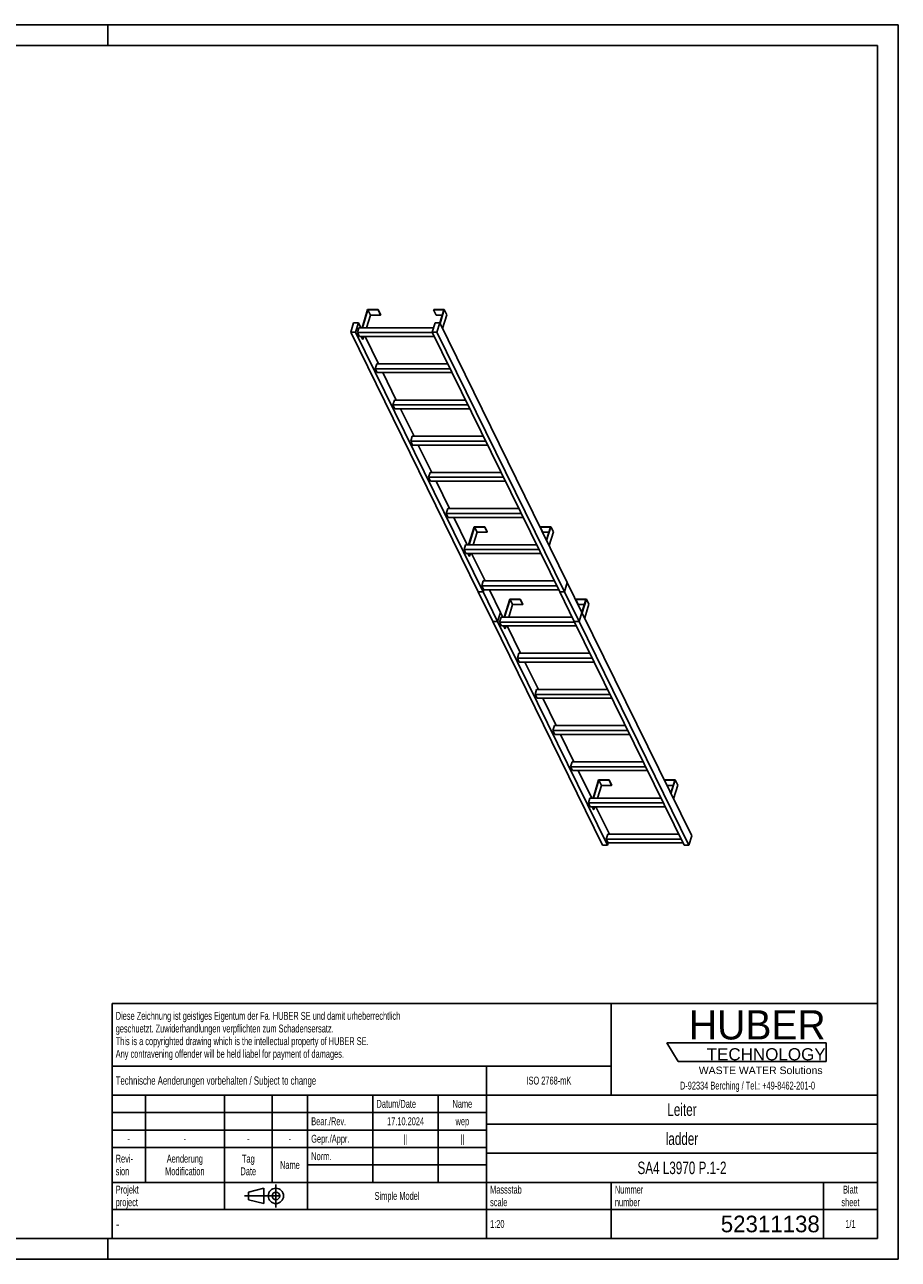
# Model space of a CAD drawing. Header units: millimetres. Extents: x 0 to 8400, y 0 to 5940.
# Tile 2 of 2: x 4200 to 8400, y 0 to 5940. Entities that reach past the tile are written whole.
import ezdxf

# ---------------------------------------------------------------- set-up
doc = ezdxf.new("R2010")
doc.units = ezdxf.units.MM
doc.header["$LTSCALE"] = 462
doc.linetypes.add('CENTER', pattern=[0.6, 0.375, -0.075, 0.075, -0.075])
doc.layers.get('0').update_dxf_attribs({"linetype": 'CONTINUOUS'})
doc.layers.add('HUBER_Logo_BL1', color=7, linetype='CONTINUOUS')
doc.styles.get("Standard").update_dxf_attribs({"font": 'txt', "width": 0.7})
doc.styles.add('TEXTSTYLE_2', font='txt')
doc.styles.add('TEXTSTYLE_3', font='arial.ttf')
doc.styles.add('TEXTSTYLE_4', font='txt', dxfattribs={"width": 0.8})
doc.styles.add('TEXTSTYLE_5', font='txt')

# ---------------------------------------------------------------- blocks, each defined once
blk = doc.blocks.new('HUBER_LOGO_BL1', base_point=(7675, 1007.5))
at = {"layer": 'HUBER_Logo_BL1', "color": 5, "linetype": 'Continuous'}
for p, q in [((8052.9, 1042), (7287.9, 1042)), ((7287.9, 1042), (7341.9, 952)), ((8052.9, 1042), (8052.9, 952)), ((7341.9, 952), (8052.9, 952))]:
    blk.add_line(p, q, dxfattribs=at)
at = {"layer": 'HUBER_Logo_BL1', "color": 2, "linetype": 'Continuous', "attachment_point": 3, "line_spacing_factor": 0.78}
for s, insert, char_height, width, style in [('HUBER\\P\\fArial;\\H58.5;TECHNOLOGY ', (8050.7, 1198.2), 140.4, 775.343, 'TEXTSTYLE_2'), ('WASTE WATER Solutions', (8036, 927.2), 36, 594.067, 'TEXTSTYLE_3')]:
    blk.add_mtext(s, dxfattribs=dict(at, insert=insert, char_height=char_height, width=width, style=style))
at = {"layer": 'HUBER_Logo_BL1', "color": 2, "linetype": 'Continuous', "insert": (7675, 854.8), "char_height": 38, "width": 1621.786, "attachment_point": 2, "line_spacing_factor": 0.96}
blk.add_mtext('D-92334 Berching / Tel.: +49-8462-201-0', dxfattribs=at)
blk = doc.blocks.new('PROJEKTIONSMETHODE_1_BL2', base_point=(5360, 305))
at = {"color": 2, "linetype": 'CENTER'}
for p, q in [((5407.7, 360), (5407.7, 250)), ((5257.3, 305), (5462.7, 305))]:
    blk.add_line(p, q, dxfattribs=at)
at = {"color": 2, "linetype": 'Continuous'}
for p, q in [((5275.7, 323.3), (5349, 341.7)), ((5275.7, 286.7), (5275.7, 323.3)), ((5349, 268.3), (5349, 341.7)), ((5275.7, 286.7), (5349, 268.3))]:
    blk.add_line(p, q, dxfattribs=at)
for radius in [36.7, 18.3]:
    blk.add_circle((5407.7, 305), radius, dxfattribs=at)
blk = doc.blocks.new('*T14')
at = {"color": 3, "linetype": 'Continuous'}
for p, q in [((0, 0), (3680, 0)), ((0, 0), (0, -1130)), ((2400, 0), (2400, -440)), ((3680, 0), (3680, -1130)), ((0, -300), (2400, -300)), ((1800, -300), (1800, -1130)), ((0, -440), (3680, -440)), ((160, -440), (160, -860)), ((540, -440), (540, -990)), ((770, -440), (770, -860)), ((940, -440), (940, -990)), ((1254, -440), (1254, -860)), ((1568, -440), (1568, -860)), ((0, -524), (1800, -524)), ((1800, -580), (3680, -580)), ((0, -608), (1800, -608)), ((0, -692), (1800, -692)), ((1800, -720), (3680, -720)), ((940, -776), (1800, -776)), ((0, -860), (3680, -860)), ((2400, -860), (2400, -1130)), ((3420, -860), (3420, -1130)), ((0, -990), (3680, -990)), ((0, -1130), (3680, -1130))]:
    blk.add_line(p, q, dxfattribs=at)
at = {"color": 2, "linetype": 'Continuous', "line_spacing_factor": 0.96}
for s, insert, char_height, width, attachment_point in [('Diese Zeichnung ist geistiges Eigentum der Fa. HUBER SE und damit urheberrechtlich \\Pgeschuetzt. Zuwiderhandlungen verpflichten zum Schadensersatz.\\PThis is a copyrighted drawing which is the intellectual property of HUBER SE.\\PAny contravening offender will be held liabel for payment of damages.', (17.5, -39.8), 38, 4429.714, 1), ('Technische Aenderungen vorbehalten / Subject to change', (17.5, -350), 40, 3049.524, 1), ('ISO 2768-mK', (2100, -351), 38, 665.905, 2), ('Datum/Date', (1271.5, -463), 38, 584.476, 1), ('Name', (1684, -463), 38, 253.333, 2), ('Leiter', (2740, -480), 60, 480, 2), ('Bear./Rev.', (957.5, -547), 38, 544.667, 1), ('17.10.2024', (1411, -547), 38, 546.476, 2), ('wep', (1684, -547), 38, 199.048, 2), ('-', (80, -631), 38, 68.762, 2), ('-', (350, -631), 38, 68.762, 2), ('-', (655, -631), 38, 68.762, 2), ('-', (855, -631), 38, 68.762, 2), ('Gepr./Appr.', (957.5, -631), 38, 598.952, 1), ('||', (1411, -631), 38, 101.333, 2), ('||', (1684, -631), 38, 101.333, 2), ('ladder', (2740, -620), 60, 502.857, 2), ('Revi-\\Psion', (17.5, -726.6), 38, 276.857, 1), ('Aenderung\\PModification', (350, -726.6), 38, 606.19, 2), ('Tag\\PDate', (655, -726.6), 38, 235.238, 2), ('Name', (855, -757), 38, 253.333, 2), ('Norm. ', (957.5, -715), 38, 351.048, 1), ('SA4 L3970 P.1-2', (2740, -760), 60, 1360, 2), ('Projekt\\Pproject', (17.5, -875.6), 38, 367.333, 1), ('Massstab\\Pscale', (1817.5, -875.6), 38, 448.762, 1), ('Nummer\\Pnumber', (2417.5, -875.6), 38, 372.762, 1), ('Blatt\\Psheet', (3550, -875.6), 38, 275.048, 2), ('Simple Model', (1370, -906), 38, 656.857, 2), ('1:20', (1817.5, -1041), 38, 204.476, 1), ('1/1', (3550, -1041), 38, 159.238, 2)]:
    blk.add_mtext(s, dxfattribs=dict(at, insert=insert, char_height=char_height, width=width, attachment_point=attachment_point))
for s, insert, char_height, width, attachment_point, style in [('-', (17.5, -1035), 50, 36.667, 1, 'TEXTSTYLE_4'), ('52311138', (3402.5, -1020), 80, 933.333, 3, 'TEXTSTYLE_5')]:
    blk.add_mtext(s, dxfattribs=dict(at, insert=insert, char_height=char_height, width=width, attachment_point=attachment_point, style=style))

msp = doc.modelspace()

# ---------------------------------------------------------------- linework, layer by layer
at = {"color": 7, "linetype": 'Continuous'}
for p, q in [((0, 5940), (8400, 5940)), ((8400, 0), (8400, 5940)), ((5848.868, 4569.161), (5821.952, 4482.06)), ((5823.794, 4482.06), (5850.226, 4567.594)), ((5862.428, 4542.73), (5843.679, 4482.06)), ((5899.526, 4569.161), (5848.868, 4569.161)), ((5850.226, 4567.594), (5862.428, 4542.73)), ((5850.226, 4567.594), (5899.042, 4567.594)), ((5862.428, 4542.73), (5911.244, 4542.73)), ((5899.042, 4567.594), (5899.526, 4569.161)), ((5899.042, 4567.594), (5911.244, 4542.73)), ((5899.526, 4569.161), (5911.728, 4544.296)), ((5911.244, 4542.73), (5911.728, 4544.296)), ((6166.634, 4569.161), (6166.15, 4567.594)), ((6166.15, 4567.594), (6178.351, 4542.73)), ((6166.15, 4567.594), (6214.966, 4567.594)), ((6217.292, 4569.161), (6166.634, 4569.161)), ((6178.351, 4542.73), (6207.282, 4542.73)), ((6214.966, 4567.594), (6195.645, 4505.071)), ((6196.779, 4502.779), (6217.292, 4569.161)), ((6208.98, 4477.914), (6229.494, 4544.296)), ((6217.292, 4569.161), (6229.494, 4544.296)), ((5781.178, 4505.067), (5767.38, 4460.418)), ((6380.515, 3210.981), (5767.38, 4460.418)), ((5767.38, 4460.418), (5790.407, 4460.418)), ((5804.205, 4505.067), (5781.178, 4505.067)), ((5790.407, 4460.418), (5804.205, 4505.067)), ((6403.541, 3210.981), (5790.407, 4460.418)), ((5807.038, 4482.06), (5799.776, 4458.56)), ((5808.927, 4439.912), (5799.776, 4458.56)), ((6159.743, 4458.56), (5799.776, 4458.56)), ((5815.495, 4482.06), (5804.205, 4505.067)), ((6165.519, 4482.06), (5807.038, 4482.06)), ((6172.629, 4505.067), (6158.831, 4460.418)), ((6771.966, 3210.981), (6158.831, 4460.418)), ((6158.831, 4460.418), (6181.858, 4460.418)), ((6195.656, 4505.067), (6172.629, 4505.067)), ((6181.858, 4460.418), (6195.656, 4505.067)), ((6794.992, 3210.981), (6181.858, 4460.418)), ((6808.79, 3255.631), (6195.656, 4505.067)), ((5808.927, 4439.912), (6168.894, 4439.912)), ((5824.76, 4426.797), (5818.324, 4439.912)), ((5820.166, 4439.912), (5826.602, 4426.797)), ((5824.76, 4426.797), (5826.602, 4426.797)), ((5830.654, 4439.912), (5826.602, 4426.797)), ((5900.907, 4308.009), (5836.178, 4439.912)), ((5892.449, 4308.009), (5885.187, 4284.509)), ((5894.339, 4265.861), (5885.187, 4284.509)), ((6245.155, 4284.509), (5885.187, 4284.509)), ((6233.622, 4308.009), (5892.449, 4308.009)), ((5894.339, 4265.861), (6254.306, 4265.861)), ((5986.318, 4133.958), (5921.59, 4265.861)), ((5977.861, 4133.958), (5970.599, 4110.459)), ((5979.75, 4091.81), (5970.599, 4110.459)), ((6330.566, 4110.459), (5970.599, 4110.459)), ((6319.034, 4133.958), (5977.861, 4133.958)), ((5979.75, 4091.81), (6339.717, 4091.81)), ((6071.73, 3959.908), (6007.002, 4091.81)), ((6063.273, 3959.908), (6056.011, 3936.408)), ((6065.162, 3917.76), (6056.011, 3936.408)), ((6415.978, 3936.408), (6056.011, 3936.408)), ((6404.446, 3959.908), (6063.273, 3959.908)), ((6065.162, 3917.76), (6425.129, 3917.76)), ((6157.142, 3785.857), (6092.413, 3917.76)), ((6148.685, 3785.857), (6141.423, 3762.357)), ((6150.574, 3743.709), (6141.423, 3762.357)), ((6501.39, 3762.357), (6141.423, 3762.357)), ((6489.858, 3785.857), (6148.685, 3785.857)), ((6150.574, 3743.709), (6510.541, 3743.709)), ((6242.554, 3611.806), (6177.825, 3743.709)), ((6234.096, 3611.806), (6226.834, 3588.306)), ((6235.986, 3569.658), (6226.834, 3588.306)), ((6586.801, 3588.306), (6226.834, 3588.306)), ((6575.269, 3611.806), (6234.096, 3611.806)), ((6235.986, 3569.658), (6595.953, 3569.658)), ((6327.965, 3437.755), (6263.237, 3569.658)), ((6361.338, 3524.856), (6334.422, 3437.755)), ((6336.264, 3437.755), (6362.696, 3523.289)), ((6411.997, 3524.856), (6361.338, 3524.856)), ((6374.898, 3498.425), (6362.696, 3523.289)), ((6362.696, 3523.289), (6411.512, 3523.289)), ((6411.512, 3523.289), (6411.997, 3524.856)), ((6423.714, 3498.425), (6411.512, 3523.289)), ((6424.198, 3499.992), (6411.997, 3524.856)), ((6679.104, 3524.856), (6678.62, 3523.289)), ((6690.822, 3498.425), (6678.62, 3523.289)), ((6678.62, 3523.289), (6727.436, 3523.289)), ((6729.763, 3524.856), (6679.104, 3524.856)), ((6727.436, 3523.289), (6708.119, 3460.777)), ((6709.249, 3458.474), (6729.763, 3524.856)), ((6741.964, 3499.992), (6729.763, 3524.856)), ((6356.15, 3437.755), (6374.898, 3498.425)), ((6374.898, 3498.425), (6423.714, 3498.425)), ((6423.714, 3498.425), (6424.198, 3499.992)), ((6690.822, 3498.425), (6719.753, 3498.425)), ((6721.451, 3433.61), (6741.964, 3499.992)), ((6319.508, 3437.755), (6312.246, 3414.255)), ((6321.397, 3395.607), (6312.246, 3414.255)), ((6672.213, 3414.255), (6312.246, 3414.255)), ((6660.681, 3437.755), (6319.508, 3437.755)), ((6321.397, 3395.607), (6681.364, 3395.607)), ((6337.23, 3382.493), (6330.794, 3395.607)), ((6339.072, 3382.493), (6332.636, 3395.607)), ((6339.072, 3382.493), (6343.125, 3395.607)), ((6413.377, 3263.705), (6348.649, 3395.607)), ((6337.23, 3382.493), (6339.072, 3382.493)), ((6380.515, 3210.981), (6380.564, 3210.981)), ((6380.56, 3210.967), (6380.545, 3210.919)), ((6450.644, 3068.073), (6380.545, 3210.919)), ((6380.545, 3210.919), (6403.572, 3210.919)), ((6380.564, 3210.981), (6380.56, 3210.967)), ((6380.564, 3210.981), (6403.541, 3210.981)), ((6404.92, 3263.705), (6397.658, 3240.205)), ((6406.809, 3221.556), (6397.658, 3240.205)), ((6757.625, 3240.205), (6397.658, 3240.205)), ((6403.541, 3210.981), (6406.809, 3221.556)), ((6403.572, 3210.919), (6403.586, 3210.967)), ((6473.67, 3068.073), (6403.572, 3210.919)), ((6403.586, 3210.967), (6406.854, 3221.542)), ((6746.093, 3263.705), (6404.92, 3263.705)), ((6406.809, 3221.556), (6766.776, 3221.556)), ((6406.854, 3221.542), (6406.859, 3221.556)), ((6487.468, 3112.723), (6434.06, 3221.556)), ((6771.966, 3210.981), (6772.015, 3210.981)), ((6772.011, 3210.967), (6771.996, 3210.919)), ((6842.095, 3068.073), (6771.996, 3210.919)), ((6771.996, 3210.919), (6795.023, 3210.919)), ((6772.015, 3210.981), (6772.011, 3210.967)), ((6772.015, 3210.981), (6794.992, 3210.981)), ((6794.992, 3210.981), (6808.771, 3255.569)), ((6795.023, 3210.919), (6795.037, 3210.967)), ((6865.121, 3068.073), (6795.023, 3210.919)), ((6795.037, 3210.967), (6808.82, 3255.569)), ((6808.771, 3255.569), (6808.775, 3255.583)), ((6808.82, 3255.569), (6808.771, 3255.569)), ((6808.775, 3255.583), (6808.79, 3255.631)), ((6878.919, 3112.723), (6808.82, 3255.569)), ((6532.162, 3176.755), (6505.245, 3089.654)), ((6507.088, 3089.654), (6533.52, 3175.188)), ((6526.973, 3089.654), (6545.721, 3150.323)), ((6582.82, 3176.755), (6532.162, 3176.755)), ((6533.52, 3175.188), (6582.336, 3175.188)), ((6533.52, 3175.188), (6545.721, 3150.323)), ((6545.721, 3150.323), (6594.538, 3150.323)), ((6582.336, 3175.188), (6582.82, 3176.755)), ((6582.336, 3175.188), (6594.538, 3150.323)), ((6582.82, 3176.755), (6595.022, 3151.89)), ((6594.538, 3150.323), (6595.022, 3151.89)), ((6849.928, 3176.755), (6849.444, 3175.188)), ((6849.444, 3175.188), (6861.645, 3150.323)), ((6849.444, 3175.188), (6898.26, 3175.188)), ((6900.586, 3176.755), (6849.928, 3176.755)), ((6861.645, 3150.323), (6890.576, 3150.323)), ((6898.26, 3175.188), (6878.953, 3112.712)), ((6880.072, 3110.372), (6900.586, 3176.755)), ((6892.274, 3085.508), (6912.788, 3151.89)), ((6900.586, 3176.755), (6912.788, 3151.89)), ((6473.67, 3068.073), (6487.449, 3112.661)), ((6473.716, 3068.059), (6487.499, 3112.661)), ((6490.331, 3089.654), (6483.069, 3066.154)), ((6487.449, 3112.661), (6487.453, 3112.675)), ((6487.499, 3112.661), (6487.449, 3112.661)), ((6487.453, 3112.675), (6487.468, 3112.723)), ((6498.789, 3089.654), (6487.499, 3112.661)), ((6831.505, 3089.654), (6490.331, 3089.654)), ((6865.121, 3068.073), (6878.9, 3112.661)), ((6865.167, 3068.059), (6878.949, 3112.661)), ((6878.9, 3112.661), (6878.904, 3112.675)), ((6878.949, 3112.661), (6878.9, 3112.661)), ((6878.904, 3112.675), (6878.919, 3112.723)), ((6878.953, 3112.712), (6878.939, 3112.664)), ((7406.672, 2037.276), (6878.949, 3112.661)), ((6450.644, 3068.073), (6450.693, 3068.073)), ((6450.689, 3068.059), (6450.674, 3068.011)), ((6978.397, 1992.626), (6450.674, 3068.011)), ((6450.674, 3068.011), (6473.701, 3068.011)), ((6450.693, 3068.073), (6450.689, 3068.059)), ((6450.693, 3068.073), (6473.67, 3068.073)), ((6473.701, 3068.011), (6473.716, 3068.059)), ((7001.423, 1992.626), (6473.701, 3068.011)), ((6492.221, 3047.506), (6483.069, 3066.154)), ((6843.037, 3066.154), (6483.069, 3066.154)), ((6492.221, 3047.506), (6852.188, 3047.506)), ((6501.618, 3047.506), (6508.053, 3034.391)), ((6503.46, 3047.506), (6509.896, 3034.391)), ((6508.053, 3034.391), (6509.896, 3034.391)), ((6509.896, 3034.391), (6513.948, 3047.506)), ((6584.201, 2915.603), (6519.472, 3047.506)), ((6842.095, 3068.073), (6842.144, 3068.073)), ((6842.14, 3068.059), (6842.125, 3068.011)), ((7369.848, 1992.626), (6842.125, 3068.011)), ((6842.125, 3068.011), (6865.152, 3068.011)), ((6842.144, 3068.073), (6842.14, 3068.059)), ((6842.144, 3068.073), (6865.121, 3068.073)), ((6865.152, 3068.011), (6865.167, 3068.059)), ((7392.874, 1992.626), (6865.152, 3068.011)), ((6575.743, 2915.603), (6568.481, 2892.103)), ((6916.916, 2915.603), (6575.743, 2915.603)), ((6577.632, 2873.455), (6568.481, 2892.103)), ((6928.448, 2892.103), (6568.481, 2892.103)), ((6577.632, 2873.455), (6937.6, 2873.455)), ((6669.612, 2741.552), (6604.884, 2873.455)), ((6661.155, 2741.552), (6653.893, 2718.052)), ((7002.328, 2741.552), (6661.155, 2741.552)), ((7013.86, 2718.052), (6653.893, 2718.052)), ((6663.044, 2699.404), (6653.893, 2718.052)), ((6663.044, 2699.404), (7023.011, 2699.404)), ((6755.024, 2567.501), (6690.296, 2699.404)), ((6746.567, 2567.501), (6739.305, 2544.002)), ((7087.74, 2567.501), (6746.567, 2567.501)), ((7099.272, 2544.002), (6739.305, 2544.002)), ((6748.456, 2525.353), (6739.305, 2544.002)), ((6748.456, 2525.353), (7108.423, 2525.353)), ((6840.436, 2393.451), (6775.707, 2525.353)), ((6831.978, 2393.451), (6824.716, 2369.951)), ((7173.151, 2393.451), (6831.978, 2393.451)), ((7184.683, 2369.951), (6824.716, 2369.951)), ((6833.868, 2351.302), (6824.716, 2369.951)), ((6833.868, 2351.302), (7193.835, 2351.302)), ((6925.847, 2219.4), (6861.119, 2351.302)), ((6959.22, 2306.501), (6932.304, 2219.4)), ((6934.146, 2219.4), (6960.578, 2304.934)), ((6972.78, 2280.07), (6954.032, 2219.4)), ((7009.879, 2306.501), (6959.22, 2306.501)), ((6972.78, 2280.07), (6960.578, 2304.934)), ((6960.578, 2304.934), (7009.395, 2304.934)), ((7021.596, 2280.07), (6972.78, 2280.07)), ((7009.395, 2304.934), (7009.879, 2306.501)), ((7021.596, 2280.07), (7009.395, 2304.934)), ((7022.08, 2281.636), (7009.879, 2306.501)), ((7022.08, 2281.636), (7021.596, 2280.07)), ((7276.986, 2306.501), (7276.502, 2304.934)), ((7288.704, 2280.07), (7276.502, 2304.934)), ((7276.502, 2304.934), (7325.318, 2304.934)), ((7327.645, 2306.501), (7276.986, 2306.501)), ((7317.635, 2280.07), (7288.704, 2280.07)), ((7325.318, 2304.934), (7306.001, 2242.422)), ((7307.131, 2240.118), (7327.645, 2306.501)), ((7339.846, 2281.636), (7319.333, 2215.254)), ((7339.846, 2281.636), (7327.645, 2306.501)), ((6917.39, 2219.4), (6910.128, 2195.9)), ((7258.563, 2219.4), (6917.39, 2219.4)), ((6919.279, 2177.252), (6910.128, 2195.9)), ((7270.095, 2195.9), (6910.128, 2195.9)), ((6919.279, 2177.252), (7279.246, 2177.252)), ((6935.112, 2164.137), (6928.676, 2177.252)), ((6936.954, 2164.137), (6930.518, 2177.252)), ((6936.954, 2164.137), (6935.112, 2164.137)), ((6941.007, 2177.252), (6936.954, 2164.137)), ((7011.259, 2045.349), (6946.531, 2177.252)), ((7002.802, 2045.349), (6995.54, 2021.849)), ((7004.691, 2003.201), (6995.54, 2021.849)), ((7355.507, 2021.849), (6995.54, 2021.849)), ((7343.975, 2045.349), (7002.802, 2045.349)), ((7392.874, 1992.626), (7406.672, 2037.276)), ((6978.397, 1992.626), (7001.423, 1992.626)), ((7001.423, 1992.626), (7004.691, 2003.201)), ((7004.691, 2003.201), (7364.658, 2003.201)), ((7369.848, 1992.626), (7392.874, 1992.626)), ((0, 0), (8400, 0))]:
    msp.add_line(p, q, dxfattribs=at)
at = {"color": 3, "linetype": 'Continuous'}
for p, q in [((8400, 5940), (0, 5940)), ((4600, 5940), (4600, 5840)), ((8400, 5940), (8400, 0)), ((4600, 0), (4600, 100)), ((8400, 0), (0, 0))]:
    msp.add_line(p, q, dxfattribs=at)
at = {"color": 5, "linetype": 'Continuous'}
for p, q in [((8300, 5840), (100, 5840)), ((8300, 100), (8300, 5840)), ((100, 100), (8300, 100))]:
    msp.add_line(p, q, dxfattribs=at)

# ---------------------------------------------------------------- block references
msp.add_blockref('*T14', (4620, 1230))
at = {"color": 2, "linetype": 'Continuous'}
msp.add_blockref('PROJEKTIONSMETHODE_1_BL2', (5360, 305), dxfattribs=at)
at = {"layer": 'HUBER_Logo_BL1'}
msp.add_blockref('HUBER_LOGO_BL1', (7674.994, 1007.484), dxfattribs=at)

doc.saveas('drawing.dxf')
